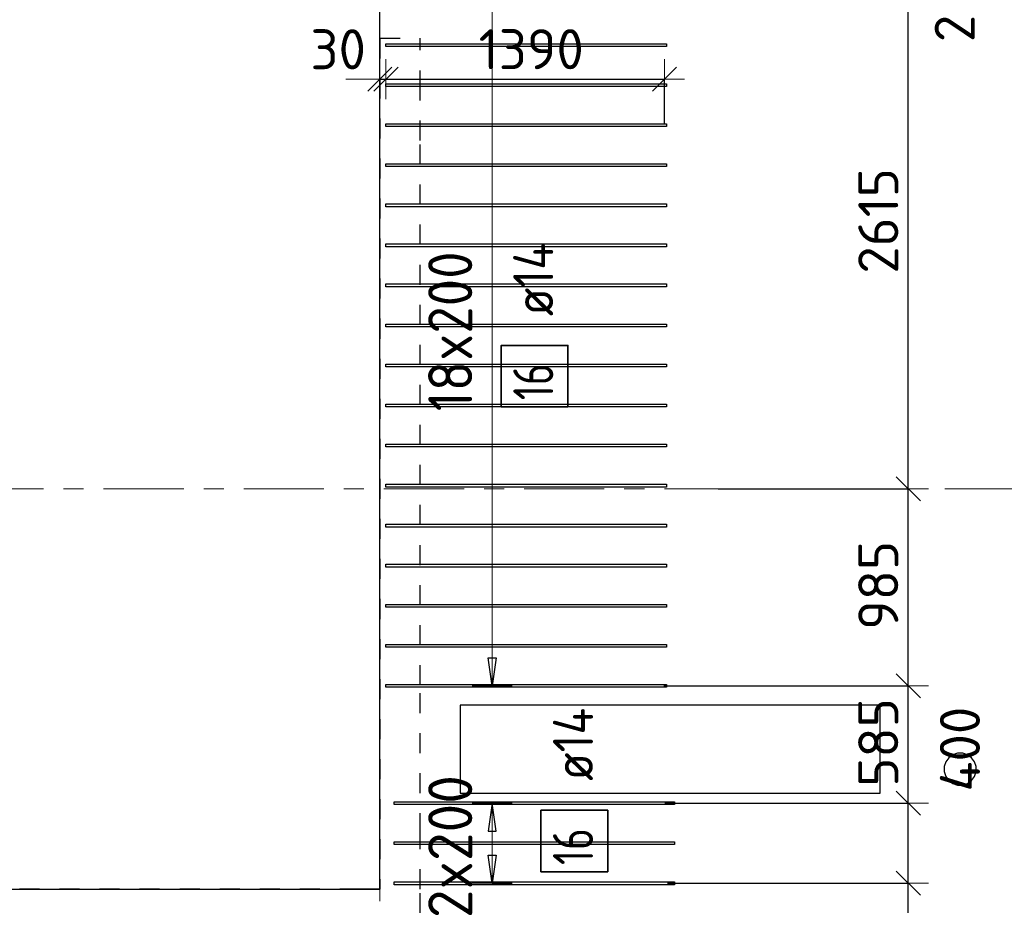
# Model space of a CAD drawing. Header units: metres. Extents: x -38 to 98, y -15 to 21.
# Tile 41 of 147: x 43.85 to 48.77, y 10.72 to 15.14. Entities that reach past the tile are written whole.
import ezdxf

# ---------------------------------------------------------------- set-up
doc = ezdxf.new("R2010")
doc.units = ezdxf.units.M
doc.header["$PDMODE"] = 65
for name, pattern in [('______11', [0.5, 0.4, -0.05, 0, -0.05]), ('______2', [0.0405, 0.03, -0.0105]), ('______5', [1.1, 0.8, -0.1, 0.1, -0.1])]:
    doc.linetypes.add(name, pattern=pattern)
for name, color, linetype, lineweight in [('XR$1$Осевая линия (1)', 7, '______5', 13), ('XR$4$Перекрытие (1)', 7, 'Continuous', 35), ('XR$4$Размерная линия (1)', 7, 'Continuous', 13)]:
    doc.layers.add(name, color=color, linetype=linetype, lineweight=lineweight)
doc.layers.add('XR$4$Арм.стержн.Доп. Арм верхн.зоны Х', color=7, linetype='Continuous', lineweight=35, true_color=0x8c8cff)
doc.layers.add('XR$6$Стена_ бетон несущ.', color=7, linetype='Continuous', lineweight=70, true_color=0xb4b496)
doc.styles.add('ISOCPEUR', font='txt')
doc.dimstyles.new('DIMSTYLE_3', dxfattribs={"dimtxt": 0.2, "dimasz": 0.2, "dimexe": 0, "dimexo": 0, "dimgap": 0.1, "dimtad": 2, "dimdec": 0, "dimlfac": 1000, "dimrnd": 5, "dimzin": 12, "dimdsep": 46, "dimtxsty": 'ISOCPEUR', "dimblk1": 'ALL_ML_STRICH', "dimblk2": 'ALL_ML_STRICH', "dimsah": 1, "dimcen": 0, "dimclrd": 7, "dimclre": 256, "dimclrt": 7, "dimadec": 0, "dimazin": 0, "dimtfac": 1, "dimtdec": 0, "dimtix": 1, "dimtmove": 2, "dimatfit": 3, "dimfxl": 0, "dimtzin": 0, "dimlwd": 0, "dimlwe": -3, "dimarcsym": 0})
doc.dimstyles.new('DIMSTYLE_33', dxfattribs={"dimtxt": 0.2, "dimasz": 0.2, "dimexe": 0, "dimexo": 0, "dimgap": 0.1, "dimtad": 2, "dimdec": 0, "dimlfac": 1000, "dimrnd": 5, "dimzin": 12, "dimdsep": 46, "dimtxsty": 'ISOCPEUR', "dimblk1": 'ALL_ML_STRICH', "dimblk2": 'ALL_ML_STRICH', "dimsah": 1, "dimcen": 0, "dimclrd": 7, "dimclre": 256, "dimclrt": 7, "dimadec": 0, "dimazin": 0, "dimtfac": 1, "dimtdec": 0, "dimtix": 1, "dimtmove": 2, "dimatfit": 3, "dimfxl": 0, "dimtvp": 1.2, "dimtzin": 0, "dimlwd": 0, "dimlwe": -3, "dimarcsym": 0})
doc.dimstyles.new('DIMSTYLE_34', dxfattribs={"dimtxt": 0.2, "dimasz": 0.2, "dimexe": 0, "dimexo": 0, "dimgap": 0.1, "dimtad": 0, "dimdec": 0, "dimlfac": 1000, "dimrnd": 5, "dimzin": 12, "dimdsep": 46, "dimtxsty": 'ISOCPEUR', "dimblk1": 'ALL_ML_STRICH', "dimblk2": 'ALL_ML_STRICH', "dimsah": 1, "dimcen": 0, "dimclrd": 7, "dimclre": 256, "dimclrt": 7, "dimadec": 0, "dimazin": 0, "dimtfac": 1, "dimtdec": 0, "dimtix": 1, "dimtmove": 2, "dimatfit": 3, "dimfxl": 0, "dimtvp": 1.2, "dimtzin": 0, "dimlwd": 0, "dimlwe": -3, "dimarcsym": 0})

# ---------------------------------------------------------------- blocks, each defined once
blk = doc.blocks.new('ALL_ML_STRICH')
at = {"color": 0, "linetype": 'ByBlock', "lineweight": -2}
for p, q in [((0, -0.5), (0, 0.5)), ((-0.3, -0.3), (0.3, 0.3)), ((-1, 0), (0.5, 0))]:
    blk.add_line(p, q, dxfattribs=at)
blk = doc.blocks.new('*D631')
at = {"layer": 'DEFPOINTS', "color": 7, "linetype": 'Continuous', "lineweight": 13, "transparency": 33554687}
for p in [(47.0658, 10.8302), (47.1628, 10.61), (48.288, 10.61)]:
    blk.add_point(p, dxfattribs=at)
at = {"layer": 'XR$4$Размерная линия (1)', "color": 9, "linetype": 'Continuous', "lineweight": -2, "true_color": 0xc7c7c7, "transparency": 33554687}
for p, q in [((47.0858, 10.8302), (48.288, 10.8302)), ((47.1828, 10.61), (48.288, 10.61))]:
    blk.add_line(p, q, dxfattribs=at)
at = {"layer": 'XR$4$Размерная линия (1)', "color": 7, "linetype": 'Continuous', "lineweight": -2, "transparency": 33554687}
blk.add_line((48.288, 10.61), (48.288, 10.8302), dxfattribs=at)
at = {"layer": 'XR$4$Размерная линия (1)', "color": 7, "linetype": 'Continuous', "lineweight": 13, "transparency": 33554687, "xscale": 0.2, "yscale": 0.2, "zscale": 0.2}
for p, rotation in [((48.288, 10.8302), 90), ((48.288, 10.61), 270)]:
    blk.add_blockref('ALL_ML_STRICH', p, dxfattribs=dict(at, rotation=rotation))
at = {"layer": 'XR$4$Размерная линия (1)', "color": 7, "linetype": 'Continuous', "lineweight": 13, "transparency": 33554687, "insert": (48.5375, 10.3196), "char_height": 0.2, "width": 0.6, "attachment_point": 5, "rotation": 90, "style": 'ISOCPEUR'}
blk.add_mtext('\\A1;{220}', dxfattribs=at)
blk = doc.blocks.new('*D632')
at = {"layer": 'DEFPOINTS', "color": 7, "linetype": 'Continuous', "lineweight": 13, "transparency": 33554687}
for p in [(47.053, 11.2302), (47.0658, 10.8302), (48.288, 10.8302)]:
    blk.add_point(p, dxfattribs=at)
at = {"layer": 'XR$4$Размерная линия (1)', "color": 9, "linetype": 'Continuous', "lineweight": -2, "true_color": 0xc7c7c7, "transparency": 33554687}
for p, q in [((47.073, 11.2302), (48.288, 11.2302)), ((47.0858, 10.8302), (48.288, 10.8302))]:
    blk.add_line(p, q, dxfattribs=at)
at = {"layer": 'XR$4$Размерная линия (1)', "color": 7, "linetype": 'Continuous', "lineweight": -2, "transparency": 33554687}
blk.add_line((48.288, 10.8302), (48.288, 11.2302), dxfattribs=at)
at = {"layer": 'XR$4$Размерная линия (1)', "color": 7, "linetype": 'Continuous', "lineweight": 13, "transparency": 33554687, "xscale": 0.2, "yscale": 0.2, "zscale": 0.2}
for p, rotation in [((48.288, 11.2302), 90), ((48.288, 10.8302), 270)]:
    blk.add_blockref('ALL_ML_STRICH', p, dxfattribs=dict(at, rotation=rotation))
at = {"layer": 'XR$4$Размерная линия (1)', "color": 7, "linetype": 'Continuous', "lineweight": 13, "transparency": 33554687, "insert": (48.5457, 11.5001), "char_height": 0.2, "width": 0.6, "attachment_point": 5, "rotation": 90, "style": 'ISOCPEUR'}
blk.add_mtext('\\A1;{400}', dxfattribs=at)
blk = doc.blocks.new('*D633')
at = {"layer": 'DEFPOINTS', "color": 7, "linetype": 'Continuous', "lineweight": 13, "transparency": 33554687}
for p in [(47.0474, 11.8162), (47.053, 11.2302), (48.288, 11.2302)]:
    blk.add_point(p, dxfattribs=at)
at = {"layer": 'XR$4$Размерная линия (1)', "color": 9, "linetype": 'Continuous', "lineweight": -2, "true_color": 0xc7c7c7, "transparency": 33554687}
for p, q in [((47.0674, 11.8162), (48.288, 11.8162)), ((47.073, 11.2302), (48.288, 11.2302))]:
    blk.add_line(p, q, dxfattribs=at)
at = {"layer": 'XR$4$Размерная линия (1)', "color": 7, "linetype": 'Continuous', "lineweight": -2, "transparency": 33554687}
blk.add_line((48.288, 11.2302), (48.288, 11.8162), dxfattribs=at)
at = {"layer": 'XR$4$Размерная линия (1)', "color": 7, "linetype": 'Continuous', "lineweight": 13, "transparency": 33554687, "xscale": 0.2, "yscale": 0.2, "zscale": 0.2}
for p, rotation in [((48.288, 11.8162), 90), ((48.288, 11.2302), 270)]:
    blk.add_blockref('ALL_ML_STRICH', p, dxfattribs=dict(at, rotation=rotation))
at = {"layer": 'XR$4$Размерная линия (1)', "color": 7, "linetype": 'Continuous', "lineweight": 13, "transparency": 33554687, "insert": (48.138, 11.5332), "char_height": 0.2, "width": 0.6, "attachment_point": 5, "rotation": 90, "style": 'ISOCPEUR'}
blk.add_mtext('\\A1;{585}', dxfattribs=at)
blk = doc.blocks.new('*D634')
at = {"layer": 'DEFPOINTS', "color": 7, "linetype": 'Continuous', "lineweight": 13, "transparency": 33554687}
for p in [(47.3193, 12.8), (47.0474, 11.8162), (48.288, 11.8162)]:
    blk.add_point(p, dxfattribs=at)
at = {"layer": 'XR$4$Размерная линия (1)', "color": 9, "linetype": 'Continuous', "lineweight": -2, "true_color": 0xc7c7c7, "transparency": 33554687}
for p, q in [((47.3393, 12.8), (48.288, 12.8)), ((47.0674, 11.8162), (48.288, 11.8162))]:
    blk.add_line(p, q, dxfattribs=at)
at = {"layer": 'XR$4$Размерная линия (1)', "color": 7, "linetype": 'Continuous', "lineweight": -2, "transparency": 33554687}
blk.add_line((48.288, 11.8162), (48.288, 12.8), dxfattribs=at)
at = {"layer": 'XR$4$Размерная линия (1)', "color": 7, "linetype": 'Continuous', "lineweight": 13, "transparency": 33554687, "xscale": 0.2, "yscale": 0.2, "zscale": 0.2}
for p, rotation in [((48.288, 12.8), 90), ((48.288, 11.8162), 270)]:
    blk.add_blockref('ALL_ML_STRICH', p, dxfattribs=dict(at, rotation=rotation))
at = {"layer": 'XR$4$Размерная линия (1)', "color": 7, "linetype": 'Continuous', "lineweight": 13, "transparency": 33554687, "insert": (48.138, 12.3181), "char_height": 0.2, "width": 0.6, "attachment_point": 5, "rotation": 90, "style": 'ISOCPEUR'}
blk.add_mtext('\\A1;{985}', dxfattribs=at)
blk = doc.blocks.new('*D635')
at = {"layer": 'DEFPOINTS', "color": 7, "linetype": 'Continuous', "lineweight": 13, "transparency": 33554687}
for p in [(47.0103, 15.4162), (47.3193, 12.8), (48.288, 12.8)]:
    blk.add_point(p, dxfattribs=at)
at = {"layer": 'XR$4$Размерная линия (1)', "color": 9, "linetype": 'Continuous', "lineweight": -2, "true_color": 0xc7c7c7, "transparency": 33554687}
for p, q in [((47.0303, 15.4162), (48.288, 15.4162)), ((47.3393, 12.8), (48.288, 12.8))]:
    blk.add_line(p, q, dxfattribs=at)
at = {"layer": 'XR$4$Размерная линия (1)', "color": 7, "linetype": 'Continuous', "lineweight": -2, "transparency": 33554687}
blk.add_line((48.288, 12.8), (48.288, 15.4162), dxfattribs=at)
at = {"layer": 'XR$4$Размерная линия (1)', "color": 7, "linetype": 'Continuous', "lineweight": 13, "transparency": 33554687, "xscale": 0.2, "yscale": 0.2, "zscale": 0.2}
for p, rotation in [((48.288, 15.4162), 90), ((48.288, 12.8), 270)]:
    blk.add_blockref('ALL_ML_STRICH', p, dxfattribs=dict(at, rotation=rotation))
at = {"layer": 'XR$4$Размерная линия (1)', "color": 7, "linetype": 'Continuous', "lineweight": 13, "transparency": 33554687, "insert": (48.138, 14.1381), "char_height": 0.2, "width": 0.8, "attachment_point": 5, "rotation": 90, "style": 'ISOCPEUR'}
blk.add_mtext('\\A1;{2615}', dxfattribs=at)
blk = doc.blocks.new('*D636')
at = {"layer": 'DEFPOINTS', "color": 7, "linetype": 'Continuous', "lineweight": 13, "transparency": 33554687}
for p in [(47.191, 15.6162), (47.0103, 15.4162), (48.288, 15.4162)]:
    blk.add_point(p, dxfattribs=at)
at = {"layer": 'XR$4$Размерная линия (1)', "color": 9, "linetype": 'Continuous', "lineweight": -2, "true_color": 0xc7c7c7, "transparency": 33554687}
for p, q in [((47.211, 15.6162), (48.288, 15.6162)), ((47.0303, 15.4162), (48.288, 15.4162))]:
    blk.add_line(p, q, dxfattribs=at)
at = {"layer": 'XR$4$Размерная линия (1)', "color": 7, "linetype": 'Continuous', "lineweight": -2, "transparency": 33554687}
blk.add_line((48.288, 15.4162), (48.288, 15.6162), dxfattribs=at)
at = {"layer": 'XR$4$Размерная линия (1)', "color": 7, "linetype": 'Continuous', "lineweight": 13, "transparency": 33554687, "xscale": 0.2, "yscale": 0.2, "zscale": 0.2}
for p, rotation in [((48.288, 15.6162), 90), ((48.288, 15.4162), 270)]:
    blk.add_blockref('ALL_ML_STRICH', p, dxfattribs=dict(at, rotation=rotation))
at = {"layer": 'XR$4$Размерная линия (1)', "color": 7, "linetype": 'Continuous', "lineweight": 13, "transparency": 33554687, "insert": (48.5194, 15.2362), "char_height": 0.2, "width": 0.6, "attachment_point": 5, "rotation": 90, "style": 'ISOCPEUR'}
blk.add_mtext('\\A1;{200}', dxfattribs=at)
blk = doc.blocks.new('*D647')
at = {"layer": 'DEFPOINTS', "color": 7, "linetype": 'Continuous', "lineweight": 13, "transparency": 33554687}
for p in [(45.65, 14.8457), (45.68, 14.8232), (45.65, 14.5699)]:
    blk.add_point(p, dxfattribs=at)
at = {"layer": 'XR$4$Размерная линия (1)', "color": 9, "linetype": 'Continuous', "lineweight": -2, "true_color": 0xc7c7c7, "transparency": 33554687}
for p, q in [((45.65, 14.5899), (45.65, 14.8457)), ((45.68, 14.8432), (45.68, 14.8457))]:
    blk.add_line(p, q, dxfattribs=at)
at = {"layer": 'XR$4$Размерная линия (1)', "color": 7, "linetype": 'Continuous', "lineweight": -2, "transparency": 33554687}
blk.add_line((45.65, 14.8457), (45.68, 14.8457), dxfattribs=at)
at = {"layer": 'XR$4$Размерная линия (1)', "color": 7, "linetype": 'Continuous', "lineweight": 13, "transparency": 33554687, "xscale": 0.2, "yscale": 0.2, "zscale": 0.2}
blk.add_blockref('ALL_ML_STRICH', (45.68, 14.8457), dxfattribs=at)
at = {"layer": 'XR$4$Размерная линия (1)', "color": 7, "linetype": 'Continuous', "lineweight": 13, "transparency": 33554687, "xscale": 0.2, "yscale": 0.2, "zscale": 0.2, "rotation": 180}
blk.add_blockref('ALL_ML_STRICH', (45.65, 14.8457), dxfattribs=at)
at = {"layer": 'XR$4$Размерная линия (1)', "color": 7, "linetype": 'Continuous', "lineweight": 13, "transparency": 33554687, "insert": (45.4413, 14.9951), "char_height": 0.2, "width": 0.4, "attachment_point": 5, "style": 'ISOCPEUR'}
blk.add_mtext('\\A1;{30}', dxfattribs=at)
blk = doc.blocks.new('*D648')
at = {"layer": 'DEFPOINTS', "color": 7, "linetype": 'Continuous', "lineweight": 13, "transparency": 33554687}
for p in [(45.68, 14.8457), (45.68, 14.8232), (47.0706, 14.599)]:
    blk.add_point(p, dxfattribs=at)
at = {"layer": 'XR$4$Размерная линия (1)', "color": 9, "linetype": 'Continuous', "lineweight": -2, "true_color": 0xc7c7c7, "transparency": 33554687}
for p, q in [((45.68, 14.8432), (45.68, 14.8457)), ((47.0706, 14.619), (47.0706, 14.8457))]:
    blk.add_line(p, q, dxfattribs=at)
at = {"layer": 'XR$4$Размерная линия (1)', "color": 7, "linetype": 'Continuous', "lineweight": -2, "transparency": 33554687}
blk.add_line((45.68, 14.8457), (47.0706, 14.8457), dxfattribs=at)
at = {"layer": 'XR$4$Размерная линия (1)', "color": 7, "linetype": 'Continuous', "lineweight": 13, "transparency": 33554687, "xscale": 0.2, "yscale": 0.2, "zscale": 0.2, "rotation": 180}
blk.add_blockref('ALL_ML_STRICH', (45.68, 14.8457), dxfattribs=at)
at = {"layer": 'XR$4$Размерная линия (1)', "color": 7, "linetype": 'Continuous', "lineweight": 13, "transparency": 33554687, "xscale": 0.2, "yscale": 0.2, "zscale": 0.2}
blk.add_blockref('ALL_ML_STRICH', (47.0706, 14.8457), dxfattribs=at)
at = {"layer": 'XR$4$Размерная линия (1)', "color": 7, "linetype": 'Continuous', "lineweight": 13, "transparency": 33554687, "insert": (46.4053, 14.9957), "char_height": 0.2, "width": 0.8, "attachment_point": 5, "style": 'ISOCPEUR'}
blk.add_mtext('\\A1;{1390}', dxfattribs=at)

msp = doc.modelspace()

# ---------------------------------------------------------------- linework, layer by layer
at = {"layer": 'XR$1$Осевая линия (1)', "color": 253, "linetype": '______11', "lineweight": 13, "true_color": 0xa0a0a0, "transparency": 33554687}
for p, q in [((45.65, 6.74), (45.65, 19.78)), ((-2.63, 12.8), (62.6, 12.8))]:
    msp.add_line(p, q, dxfattribs=at)
at = {"layer": 'XR$4$Арм.стержн.Доп. Арм верхн.зоны Х', "color": 7, "linetype": 'Continuous', "lineweight": 13, "transparency": 33554687}
for p, q in [((46.2108, 11.8162), (46.2108, 15.4162)), ((46.2108, 11.8162), (46.2108, 11.8162)), ((46.2108, 11.2302), (46.2108, 11.2302)), ((46.2108, 10.8302), (46.2108, 11.2302)), ((46.2108, 10.8302), (46.2108, 10.8302))]:
    msp.add_line(p, q, dxfattribs=at)
at = {"layer": 'XR$4$Арм.стержн.Доп. Арм верхн.зоны Х', "color": 7, "linetype": 'Continuous', "lineweight": 25, "transparency": 33554687}
for p, q in [((46.2108, 11.8162), (46.1908, 11.9562)), ((46.1908, 11.9562), (46.2308, 11.9562)), ((46.2308, 11.9562), (46.2108, 11.8162)), ((46.2108, 11.2302), (46.1908, 11.0902)), ((46.2308, 11.0902), (46.2108, 11.2302)), ((46.1908, 11.0902), (46.2308, 11.0902)), ((46.2108, 10.8302), (46.1908, 10.9702)), ((46.1908, 10.9702), (46.2308, 10.9702)), ((46.2308, 10.9702), (46.2108, 10.8302))]:
    msp.add_line(p, q, dxfattribs=at)
at = {"layer": 'XR$4$Арм.стержн.Доп. Арм верхн.зоны Х', "color": 253, "linetype": 'Continuous', "lineweight": -3, "true_color": 0xa0a0a0, "transparency": 33554687}
for p, q in [((46.2108, 11.8162), (46.1108, 11.8162)), ((46.2108, 11.8162), (46.3108, 11.8162)), ((46.2108, 11.2302), (46.1108, 11.2302)), ((46.2108, 11.2302), (46.3108, 11.2302)), ((46.2108, 10.8302), (46.1108, 10.8302)), ((46.2108, 10.8302), (46.3108, 10.8302))]:
    msp.add_line(p, q, dxfattribs=at)
at = {"layer": 'XR$4$Арм.стержн.Доп. Арм верхн.зоны Х', "color": 7, "linetype": 'Continuous', "lineweight": 25, "transparency": 33554687}
for points in [[(45.68, 15.0232), (47.08, 15.0232), (47.08, 15.0092), (45.68, 15.0092), (45.68, 15.0232)], [(45.68, 14.8232), (47.08, 14.8232), (47.08, 14.8092), (45.68, 14.8092), (45.68, 14.8232)], [(45.68, 14.6232), (47.08, 14.6232), (47.08, 14.6092), (45.68, 14.6092), (45.68, 14.6232)], [(45.68, 14.4232), (47.08, 14.4232), (47.08, 14.4092), (45.68, 14.4092), (45.68, 14.4232)], [(45.68, 14.2232), (47.08, 14.2232), (47.08, 14.2092), (45.68, 14.2092), (45.68, 14.2232)], [(45.68, 14.0232), (47.08, 14.0232), (47.08, 14.0092), (45.68, 14.0092), (45.68, 14.0232)], [(45.68, 13.8232), (47.08, 13.8232), (47.08, 13.8092), (45.68, 13.8092), (45.68, 13.8232)], [(45.68, 13.6232), (47.08, 13.6232), (47.08, 13.6092), (45.68, 13.6092), (45.68, 13.6232)], [(45.68, 13.4232), (47.08, 13.4232), (47.08, 13.4092), (45.68, 13.4092), (45.68, 13.4232)], [(45.68, 13.2232), (47.08, 13.2232), (47.08, 13.2092), (45.68, 13.2092), (45.68, 13.2232)], [(45.68, 13.0232), (47.08, 13.0232), (47.08, 13.0092), (45.68, 13.0092), (45.68, 13.0232)], [(45.68, 12.8232), (47.08, 12.8232), (47.08, 12.8092), (45.68, 12.8092), (45.68, 12.8232)], [(45.68, 12.6232), (47.08, 12.6232), (47.08, 12.6092), (45.68, 12.6092), (45.68, 12.6232)], [(45.68, 12.4232), (47.08, 12.4232), (47.08, 12.4092), (45.68, 12.4092), (45.68, 12.4232)], [(45.68, 12.2232), (47.08, 12.2232), (47.08, 12.2092), (45.68, 12.2092), (45.68, 12.2232)], [(45.68, 12.0232), (47.08, 12.0232), (47.08, 12.0092), (45.68, 12.0092), (45.68, 12.0232)], [(45.68, 11.8232), (47.08, 11.8232), (47.08, 11.8092), (45.68, 11.8092), (45.68, 11.8232)], [(45.7206, 11.2372), (47.1206, 11.2372), (47.1206, 11.2232), (45.7206, 11.2232), (45.7206, 11.2372)], [(45.7206, 11.0372), (47.1206, 11.0372), (47.1206, 11.0232), (45.7206, 11.0232), (45.7206, 11.0372)], [(45.7206, 10.8372), (47.1206, 10.8372), (47.1206, 10.8232), (45.7206, 10.8232), (45.7206, 10.8372)]]:
    msp.add_lwpolyline(points, dxfattribs=at)
at = {"layer": 'XR$4$Арм.стержн.Доп. Арм верхн.зоны Х', "color": 7, "linetype": 'Continuous', "lineweight": 35, "transparency": 33554687}
for points in [[(46.5886, 13.2094), (46.5886, 13.516), (46.2553, 13.516), (46.2553, 13.2094), (46.5886, 13.2094)], [(46.7872, 10.888), (46.7872, 11.1947), (46.4538, 11.1947), (46.4538, 10.888), (46.7872, 10.888)]]:
    msp.add_lwpolyline(points, dxfattribs=at)
at = {"layer": 'XR$4$Перекрытие (1)', "color": 7, "linetype": 'Continuous', "lineweight": 25, "transparency": 33554687}
for p, q in [((45.65, 10.8006), (45.65, 16.6502)), ((46.0498, 11.7202), (46.0499, 11.2802)), ((48.147, 11.7202), (46.0498, 11.7202)), ((48.147, 11.2802), (48.147, 11.7202)), ((48.4898, 11.4573), (48.475, 11.4369)), ((48.5102, 11.4721), (48.4898, 11.4573)), ((48.5342, 11.4799), (48.5102, 11.4721)), ((48.5595, 11.4799), (48.5342, 11.4799)), ((48.5835, 11.4721), (48.5595, 11.4799)), ((48.6039, 11.4573), (48.5835, 11.4721)), ((48.6187, 11.4369), (48.6039, 11.4573)), ((48.475, 11.4369), (48.4672, 11.4129)), ((48.4672, 11.4129), (48.4672, 11.3876)), ((48.6265, 11.4129), (48.6187, 11.4369)), ((48.6265, 11.3876), (48.6265, 11.4129)), ((48.4672, 11.3876), (48.475, 11.3636)), ((48.475, 11.3636), (48.4898, 11.3432)), ((48.6039, 11.3432), (48.6187, 11.3636)), ((48.6187, 11.3636), (48.6265, 11.3876)), ((48.4898, 11.3432), (48.5102, 11.3284)), ((48.5102, 11.3284), (48.5342, 11.3206)), ((48.5342, 11.3206), (48.5595, 11.3206)), ((48.5595, 11.3206), (48.5835, 11.3284)), ((48.5835, 11.3284), (48.6039, 11.3432)), ((46.0499, 11.2802), (48.147, 11.2802)), ((43.05, 10.8006), (45.65, 10.8006))]:
    msp.add_line(p, q, dxfattribs=at)
at = {"layer": 'XR$6$Стена_ бетон несущ.', "color": 253, "linetype": '______2', "lineweight": -3, "true_color": 0xa0a0a0, "transparency": 33554687}
for p, q in [((45.65, 15.05), (45.85, 15.05)), ((45.65, 15.05), (45.65, 10.8)), ((45.85, 14.79), (45.85, 15.05)), ((45.85, 14.54), (45.85, 14.79)), ((45.85, 12.0195), (45.85, 14.54)), ((45.85, 11.8195), (45.85, 12.0195)), ((45.85, 11.28), (45.85, 11.8195)), ((45.85, 11.08), (45.85, 11.28)), ((45.85, 10.8), (45.85, 11.08)), ((45.55, 10.8), (43.05, 10.8)), ((45.65, 10.8), (45.55, 10.8)), ((45.85, 9.08), (45.85, 10.8))]:
    msp.add_line(p, q, dxfattribs=at)

# ---------------------------------------------------------------- texts
at = {"layer": 'XR$4$Арм.стержн.Доп. Арм верхн.зоны Х', "color": 7, "linetype": 'Continuous', "lineweight": 13, "transparency": 33554687, "char_height": 0.22, "attachment_point": 7, "rotation": 90, "style": 'ISOCPEUR'}
for s, insert, width in [('\\W0.91;18x200', (46.1108, 13.1872), 0.979318), ('\\W0.95;2x200', (46.1108, 10.6562), 0.873359)]:
    msp.add_mtext(s, dxfattribs=dict(at, insert=insert, width=width))
at = {"layer": 'XR$4$Арм.стержн.Доп. Арм верхн.зоны Х', "color": 7, "linetype": 'Continuous', "lineweight": 25, "transparency": 33554687, "char_height": 0.2, "attachment_point": 7, "rotation": 90, "style": 'ISOCPEUR'}
for s, insert, width in [('\\W0.89; ø14 ', (46.5153, 13.5494), 0.769432), ('\\W0.75;16', (46.5153, 13.2427), 0.314854), ('\\W0.89; ø14 ', (46.7138, 11.228), 0.769432), ('\\W0.75;16', (46.7138, 10.9213), 0.314854)]:
    msp.add_mtext(s, dxfattribs=dict(at, insert=insert, width=width))

# ---------------------------------------------------------------- dimensions: what is measured, and where the dimension line sits
at = {"layer": 'XR$4$Размерная линия (1)', "color": 7, "linetype": 'Continuous', "lineweight": 13, "transparency": 33554687}
for base, p1, p2, dimstyle, picture, middle in [((48.288, 15.6162), (47.0303, 15.4162), (47.211, 15.6162), 'DIMSTYLE_34', '*D636', (48.5194, 15.2362)), ((48.288, 15.4162), (47.3393, 12.8), (47.0303, 15.4162), 'DIMSTYLE_3', '*D635', (48.138, 14.1381)), ((48.288, 12.8), (47.0674, 11.8162), (47.3393, 12.8), 'DIMSTYLE_3', '*D634', (48.138, 12.3181)), ((48.288, 11.8162), (47.073, 11.2302), (47.0674, 11.8162), 'DIMSTYLE_3', '*D633', (48.138, 11.5332)), ((48.288, 11.2302), (47.0858, 10.8302), (47.073, 11.2302), 'DIMSTYLE_34', '*D632', (48.5457, 11.5001)), ((48.288, 10.8302), (47.1828, 10.61), (47.0858, 10.8302), 'DIMSTYLE_34', '*D631', (48.5375, 10.3196))]:
    dim = msp.add_linear_dim(base=base, p1=p1, p2=p2, angle=90, dimstyle=dimstyle, override={"dimpost": '<>', "dimclrd": 7, "dimclre": 9, "dimclrt": 7, "dimlwd": 0, "dimlwe": 65533}, dxfattribs=at)
    dim.commit()
    dim.dimension.update_dxf_attribs({"geometry": picture, "text_midpoint": middle, "dimtype": 160})
for base, p1, p2, dimstyle, picture, middle in [((45.68, 14.8457), (45.65, 14.5899), (45.68, 14.8432), 'DIMSTYLE_33', '*D647', (45.4413, 14.9951)), ((47.0706, 14.8457), (45.68, 14.8432), (47.0706, 14.619), 'DIMSTYLE_3', '*D648', (46.4053, 14.9957))]:
    dim = msp.add_linear_dim(base=base, p1=p1, p2=p2, dimstyle=dimstyle, override={"dimpost": '<>', "dimclrd": 7, "dimclre": 9, "dimclrt": 7, "dimlwd": 0, "dimlwe": 65533}, dxfattribs=at)
    dim.commit()
    dim.dimension.update_dxf_attribs({"geometry": picture, "text_midpoint": middle, "dimtype": 160})

doc.saveas('drawing.dxf')
